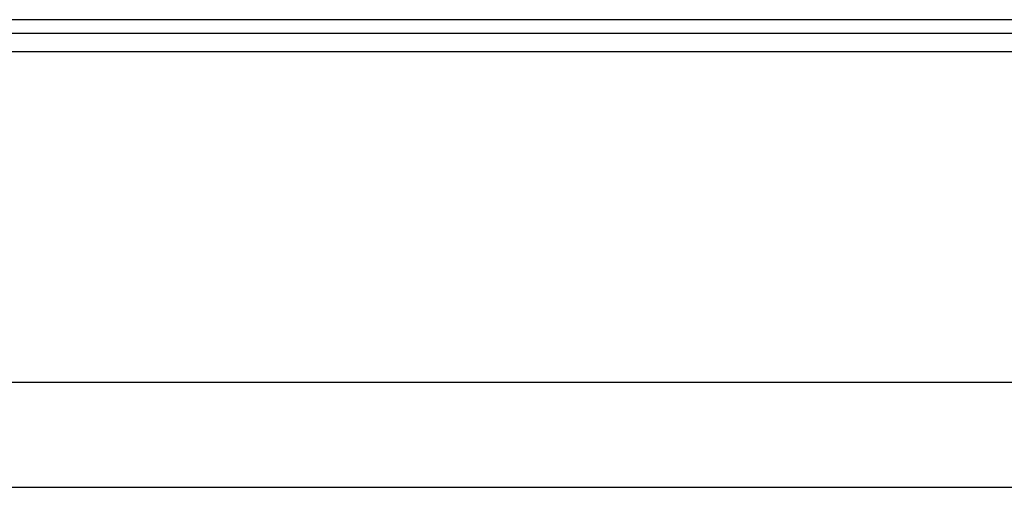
# Model space of a CAD drawing. Header units: millimetres. Extents: x 14 to 555, y 152 to 338.
# Tile 41 of 47: x 435.34 to 454.08, y 177.53 to 186.43. Entities that reach past the tile are written whole.
import ezdxf

# ---------------------------------------------------------------- set-up
doc = ezdxf.new("R2010")
doc.units = ezdxf.units.MM
doc.header["$LTSCALE"] = 0.15
doc.layers.add('2', color=7, linetype='CONTINUOUS', true_color=0xffffff)
doc.layers.add('OUT', color=3, linetype='CONTINUOUS')

msp = doc.modelspace()

# ---------------------------------------------------------------- linework, layer by layer
at = {"layer": '2', "color": 0, "linetype": 'Continuous'}
for p, q in [((296.82, 186.18), (543.078, 186.18)), ((297.041, 185.827), (543.078, 185.827)), ((298.682, 179.534), (543.078, 179.534)), ((243.078, 177.534), (543.078, 177.534))]:
    msp.add_line(p, q, dxfattribs=at)
at = {"layer": 'OUT', "color": 0}
msp.add_line((488.078, 186.434), (348.078, 186.434), dxfattribs=at)

doc.saveas('drawing.dxf')
